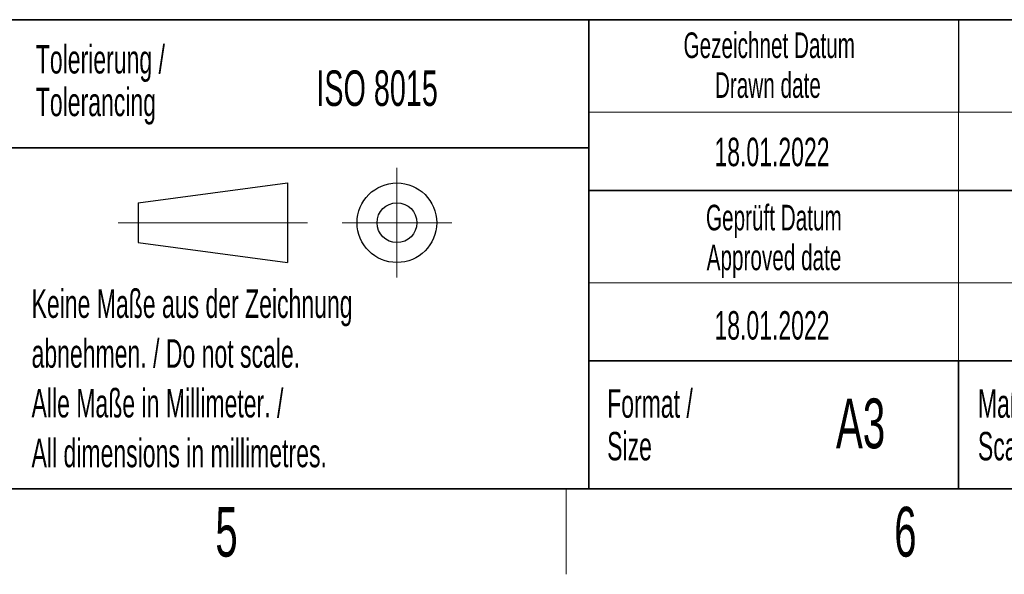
# Model space of a CAD drawing. Header units: millimetres. Extents: x 5 to 418, y 2 to 292.
# Tile 14 of 31: x 226 to 296, y 6 to 45. Entities that reach past the tile are written whole.
import ezdxf

# ---------------------------------------------------------------- set-up
doc = ezdxf.new("R2010")
doc.units = ezdxf.units.MM
doc.layers.add('SLD-0', color=7, linetype='Continuous')
doc.styles.add('SLDTEXTSTYLE0', font='TXT', dxfattribs={"width": 0.605})

msp = doc.modelspace()

# ---------------------------------------------------------------- linework, layer by layer
at = {"layer": 'SLD-0', "lineweight": 35}
for p, q in [((225.6167, 45), (266.3305, 45)), ((266.3305, 12), (266.3305, 45)), ((266.3305, 45), (266.3305, 12)), ((318, 45), (266.3305, 45)), ((225.6167, 36), (266.3305, 36)), ((266.3305, 33), (318, 33)), ((266.3305, 21), (318, 21)), ((292.3305, 21), (292.3305, 12)), ((26, 12), (408, 12)), ((225.6167, 12), (266.3305, 12)), ((266.3305, 12), (318, 12))]:
    msp.add_line(p, q, dxfattribs=at)
at = {"layer": 'SLD-0'}
msp.add_line((292.3305, 45), (292.3305, 38.5), dxfattribs=at)
at = {"layer": 'SLD-0', "lineweight": 18}
for p, q in [((266.3305, 38.5), (318, 38.5)), ((292.3305, 38.5), (292.3305, 33)), ((252.8396, 34.5746), (252.8396, 26.8746)), ((292.3305, 33), (292.3305, 26.5)), ((233.2396, 30.7246), (246.5396, 30.7246)), ((248.9896, 30.7246), (256.6896, 30.7246)), ((266.3305, 26.5), (318, 26.5)), ((292.3305, 26.5), (292.3305, 21)), ((264.75, 6), (264.75, 12))]:
    msp.add_line(p, q, dxfattribs=at)
at = {"layer": 'SLD-0', "lineweight": 25}
for p, q in [((234.6396, 32.1246), (245.1396, 33.5246)), ((245.1396, 33.5246), (245.1396, 27.9246)), ((234.6396, 32.1246), (234.6396, 29.3246)), ((234.6396, 29.3246), (245.1396, 27.9246))]:
    msp.add_line(p, q, dxfattribs=at)
for radius in [2.8, 1.4]:
    msp.add_circle((252.8396, 30.7246), radius, dxfattribs=at)

# ---------------------------------------------------------------- texts
at = {"layer": 'SLD-0', "style": 'SLDTEXTSTYLE0'}
for s, insert, char_height, attachment_point in [('Gezeichnet Datum', (279.0254, 44.1039), 1.8, 2), ('Gezeichnet Name', (305.1708, 44.1039), 1.8, 2), ('Tolerierung /', (227.4391, 43.2172), 2, 1), ('ISO 8015', (247.1716, 41.4342), 2.5, 1), ('Drawn date', (278.9303, 41.3039), 1.8, 2), ('Tolerancing', (227.4391, 40.2172), 2, 1), ('18.01.2022', (279.2203, 36.699), 2, 2), ('Geprüft Datum', (279.3494, 31.9851), 1.8, 2), ('Approved date', (279.362, 29.1851), 1.8, 2), ('Keine Maße aus der Zeichnung', (227.1404, 26.0307), 2, 1), ('18.01.2022', (279.2203, 24.5049), 2, 2), ('abnehmen. / Do not scale.', (227.1404, 22.5307), 2, 1), ('Alle Maße in Millimeter. /', (227.1404, 19.0307), 2, 1), ('Format /', (267.6251, 19.0116), 2, 1), ('Maßstab /', (293.7029, 19.0116), 2, 1), ('A3', (285.4515, 18.3609), 3.5, 2), ('Size', (267.6251, 16.0116), 2, 1), ('Scale', (293.7029, 16.0116), 2, 1), ('All dimensions in millimetres.', (227.1404, 15.5307), 2, 1), ('5', (240.8527, 10.743), 3.5, 2), ('6', (288.6027, 10.743), 3.5, 2)]:
    msp.add_mtext(s, dxfattribs=dict(at, insert=insert, char_height=char_height, attachment_point=attachment_point))

doc.saveas('drawing.dxf')
